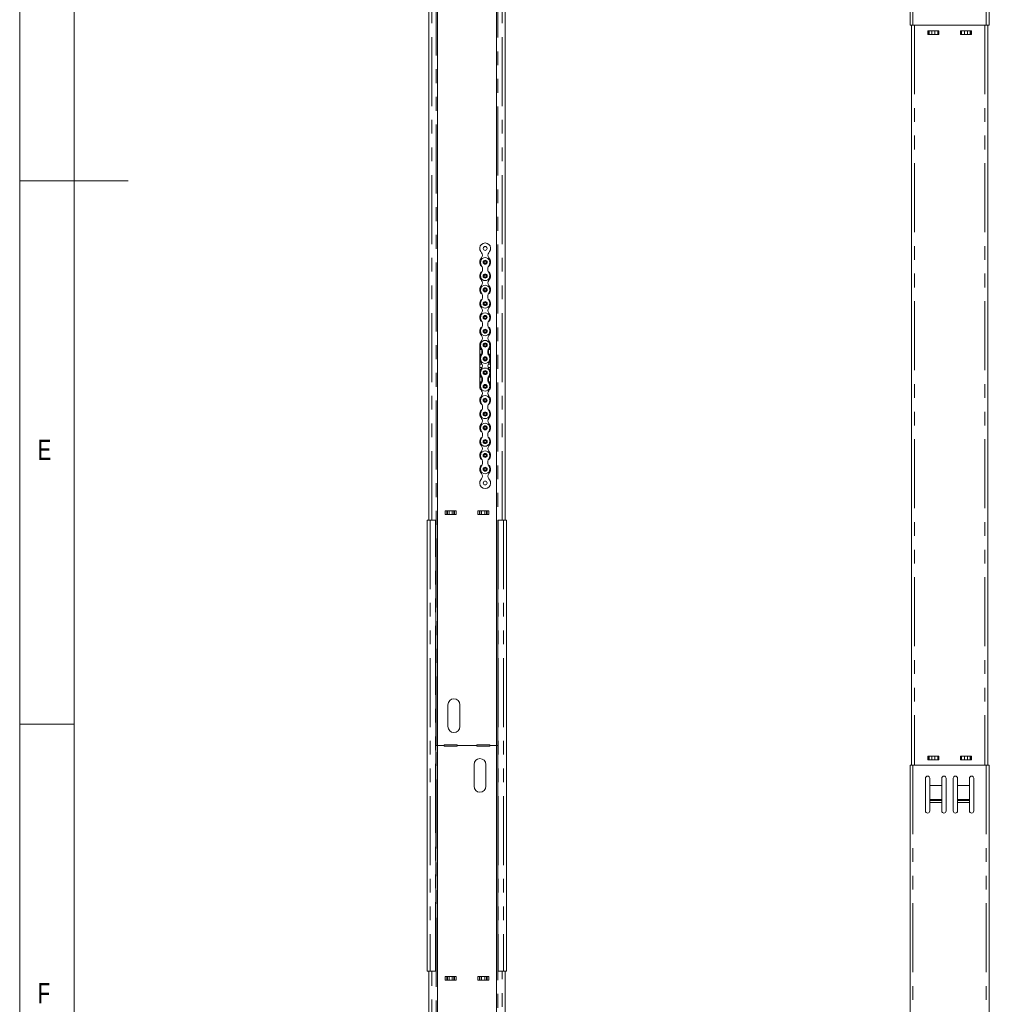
# Model space of a CAD drawing. Header units: millimetres. Extents: x 2 to 601, y 5 to 415.
# Tile 39 of 141: x 5 to 94, y 134 to 225. Entities that reach past the tile are written whole.
import ezdxf

# ---------------------------------------------------------------- set-up
doc = ezdxf.new("R2010")
doc.units = ezdxf.units.MM
doc.linetypes.add('PHANTOM', pattern=[12.7, 6.35, -1.27, 1.27, -1.27, 1.27, -1.27])
doc.styles.add('SLDTEXTSTYLE1', font='TXT', dxfattribs={"width": 0.75})

msp = doc.modelspace()

# ---------------------------------------------------------------- linework, layer by layer
at = {"color": 7, "linetype": 'Continuous', "lineweight": 0}
for p, q in [((5, 415), (5, 5)), ((10, 410), (10, 10)), ((5, 210), (15, 210)), ((10, 160), (5, 160))]:
    msp.add_line(p, q, dxfattribs=at)
at = {"color": 7, "linetype": 'PHANTOM', "lineweight": 0}
for p, q in [((43.3278, 158.0307), (43.3278, 267.6307)), ((49.0078, 267.6307), (49.0078, 158.0307)), ((87.223, 224.3125), (87.223, 265.8125)), ((93.973, 224.3125), (93.973, 265.8125)), ((42.9278, 178.7807), (42.9278, 246.8807)), ((49.4078, 178.7807), (49.4078, 246.8807)), ((87.358, 224.3125), (87.358, 156.2125)), ((88.5948, 223.8125), (88.5948, 223.4625)), ((88.6522, 223.4625), (88.6522, 223.8125)), ((88.7002, 223.8125), (88.7002, 223.4625)), ((88.9491, 223.4625), (88.9491, 223.8125)), ((89.247, 223.8125), (89.247, 223.4625)), ((89.4959, 223.4625), (89.4959, 223.8125)), ((89.5438, 223.8125), (89.5438, 223.4625)), ((89.6013, 223.4625), (89.6013, 223.8125)), ((91.5948, 223.4625), (91.5948, 223.8125)), ((91.6522, 223.8125), (91.6522, 223.4625)), ((91.7002, 223.4625), (91.7002, 223.8125)), ((91.9491, 223.8125), (91.9491, 223.4625)), ((92.247, 223.4625), (92.247, 223.8125)), ((92.4959, 223.8125), (92.4959, 223.4625)), ((92.5438, 223.4625), (92.5438, 223.8125)), ((92.6013, 223.8125), (92.6013, 223.4625)), ((93.838, 224.3125), (93.838, 156.2125)), ((47.4095, 194.6367), (47.3428, 194.6384)), ((47.3428, 194.5171), (47.5091, 194.5113)), ((47.5091, 193.9894), (47.3428, 193.9836)), ((47.5361, 194.4603), (47.5361, 194.0403)), ((48.1495, 194.0403), (48.1495, 194.4603)), ((48.1765, 194.5113), (48.3428, 194.5171)), ((48.3428, 193.9836), (48.1765, 193.9894)), ((48.3428, 194.6384), (48.2771, 194.6367)), ((47.3428, 191.9771), (47.5091, 191.9713)), ((47.5091, 191.4494), (47.3428, 191.4436)), ((47.3428, 191.3222), (47.409, 191.3239)), ((47.5361, 191.9203), (47.5361, 191.5003)), ((48.1495, 191.5003), (48.1495, 191.9203)), ((48.1765, 191.9713), (48.3428, 191.9771)), ((48.3428, 191.4436), (48.1765, 191.4494)), ((48.2766, 191.3239), (48.3428, 191.3222)), ((44.1645, 179.2807), (44.1645, 179.6307)), ((44.3177, 179.6307), (44.3177, 179.2807)), ((44.3657, 179.2807), (44.3657, 179.6307)), ((44.5189, 179.6307), (44.5189, 179.2807)), ((44.8167, 179.2807), (44.8167, 179.6307)), ((44.9699, 179.6307), (44.9699, 179.2807)), ((45.0178, 179.2807), (45.0178, 179.6307)), ((45.171, 179.6307), (45.171, 179.2807)), ((47.1645, 179.6307), (47.1645, 179.2807)), ((47.3177, 179.2807), (47.3177, 179.6307)), ((47.3657, 179.6307), (47.3657, 179.2807)), ((47.5189, 179.2807), (47.5189, 179.6307)), ((47.8167, 179.6307), (47.8167, 179.2807)), ((47.9699, 179.2807), (47.9699, 179.6307)), ((48.0178, 179.6307), (48.0178, 179.2807)), ((48.171, 179.2807), (48.171, 179.6307)), ((42.7928, 178.7807), (42.7928, 137.2807)), ((43.2828, 137.2807), (43.2828, 178.7807)), ((49.0528, 178.7807), (49.0528, 137.2807)), ((49.5428, 178.7807), (49.5428, 137.2807)), ((43.3278, 97.7388), (43.3278, 158.0307)), ((49.0078, 158.0307), (49.0078, 98.3388)), ((88.5948, 156.7125), (88.5948, 157.0625)), ((88.6522, 157.0625), (88.6522, 156.7125)), ((88.7002, 156.7125), (88.7002, 157.0625)), ((88.9491, 157.0625), (88.9491, 156.7125)), ((89.247, 156.7125), (89.247, 157.0625)), ((89.4959, 157.0625), (89.4959, 156.7125)), ((89.5438, 156.7125), (89.5438, 157.0625)), ((89.6013, 157.0625), (89.6013, 156.7125)), ((91.5948, 157.0625), (91.5948, 156.7125)), ((91.6522, 156.7125), (91.6522, 157.0625)), ((91.7002, 157.0625), (91.7002, 156.7125)), ((91.9491, 156.7125), (91.9491, 157.0625)), ((92.247, 157.0625), (92.247, 156.7125)), ((92.4959, 156.7125), (92.4959, 157.0625)), ((92.5438, 157.0625), (92.5438, 156.7125)), ((92.6013, 156.7125), (92.6013, 157.0625)), ((87.223, 156.2125), (87.223, 114.7125)), ((93.973, 156.2125), (93.973, 114.7125)), ((89.873, 153.0285), (88.773, 153.0285)), ((89.873, 152.9568), (88.773, 152.9568)), ((89.873, 152.7943), (88.773, 152.7943)), ((91.323, 153.0285), (92.423, 153.0285)), ((91.323, 152.9568), (92.423, 152.9568)), ((91.323, 152.7943), (92.423, 152.7943)), ((42.9278, 97.8188), (42.9278, 137.2807)), ((49.4078, 98.4188), (49.4078, 137.2807)), ((44.1645, 136.7807), (44.1645, 136.4307)), ((44.3177, 136.4307), (44.3177, 136.7807)), ((44.3657, 136.7807), (44.3657, 136.4307)), ((44.5189, 136.4307), (44.5189, 136.7807)), ((44.8167, 136.7807), (44.8167, 136.4307)), ((44.9699, 136.4307), (44.9699, 136.7807)), ((45.0178, 136.7807), (45.0178, 136.4307)), ((45.171, 136.4307), (45.171, 136.7807)), ((47.1645, 136.4307), (47.1645, 136.7807)), ((47.3177, 136.7807), (47.3177, 136.4307)), ((47.3657, 136.4307), (47.3657, 136.7807)), ((47.5189, 136.7807), (47.5189, 136.4307)), ((47.8167, 136.4307), (47.8167, 136.7807)), ((47.9699, 136.7807), (47.9699, 136.4307)), ((48.0178, 136.4307), (48.0178, 136.7807)), ((48.171, 136.7807), (48.171, 136.4307))]:
    msp.add_line(p, q, dxfattribs=at)
at = {"color": 7, "linetype": 'Continuous', "lineweight": 15}
for p, q in [((43.4578, 158.0307), (43.4578, 267.6307)), ((48.8778, 267.6307), (48.8778, 158.0307)), ((86.948, 224.3125), (86.948, 265.8125)), ((94.248, 224.3125), (94.248, 265.8125)), ((42.6528, 178.7807), (42.6528, 246.8807)), ((49.6828, 178.7807), (49.6828, 246.8807)), ((86.948, 224.3125), (87.223, 224.3125)), ((87.083, 224.3125), (87.083, 156.2125)), ((87.223, 224.3125), (93.973, 224.3125)), ((88.6522, 223.8125), (88.5948, 223.8125)), ((88.6522, 223.8125), (88.7002, 223.8125)), ((88.9491, 223.8125), (88.7002, 223.8125)), ((89.247, 223.8125), (88.9491, 223.8125)), ((89.4959, 223.8125), (89.247, 223.8125)), ((89.5438, 223.8125), (89.4959, 223.8125)), ((89.6013, 223.8125), (89.5438, 223.8125)), ((91.5948, 223.8125), (91.6522, 223.8125)), ((91.6522, 223.8125), (91.7002, 223.8125)), ((91.7002, 223.8125), (91.9491, 223.8125)), ((91.9491, 223.8125), (92.247, 223.8125)), ((92.247, 223.8125), (92.4959, 223.8125)), ((92.5438, 223.8125), (92.4959, 223.8125)), ((92.5438, 223.8125), (92.6013, 223.8125)), ((93.973, 224.3125), (94.248, 224.3125)), ((94.113, 224.3125), (94.113, 156.2125)), ((88.5948, 223.4625), (88.6522, 223.4625)), ((88.6522, 223.4625), (88.7002, 223.4625)), ((88.7002, 223.4625), (88.9491, 223.4625)), ((89.247, 223.4625), (88.9491, 223.4625)), ((89.247, 223.4625), (89.4959, 223.4625)), ((89.5438, 223.4625), (89.4959, 223.4625)), ((89.5438, 223.4625), (89.6013, 223.4625)), ((91.6522, 223.4625), (91.5948, 223.4625)), ((91.6522, 223.4625), (91.7002, 223.4625)), ((91.9491, 223.4625), (91.7002, 223.4625)), ((91.9491, 223.4625), (92.247, 223.4625)), ((92.4959, 223.4625), (92.247, 223.4625)), ((92.5438, 223.4625), (92.4959, 223.4625)), ((92.6013, 223.4625), (92.5438, 223.4625)), ((47.5152, 203.3777), (47.4408, 203.4786)), ((48.1713, 203.3777), (48.2457, 203.4786)), ((47.5152, 202.903), (47.4408, 202.802)), ((47.5606, 202.0906), (47.4538, 202.3352)), ((48.1258, 202.0905), (48.2327, 202.3351)), ((48.1258, 202.0905), (48.1272, 202.0938)), ((48.1713, 202.903), (48.2457, 202.802)), ((47.5606, 201.6501), (47.4537, 201.4055)), ((48.1257, 201.6501), (48.2326, 201.4054)), ((48.1257, 201.6501), (48.1272, 201.6468)), ((47.515, 200.363), (47.4405, 200.2621)), ((47.515, 200.8377), (47.4406, 200.9387)), ((48.171, 200.3629), (48.2454, 200.262)), ((48.1711, 200.8376), (48.2455, 200.9386)), ((47.5603, 199.5506), (47.4535, 199.7952)), ((48.1254, 199.5505), (48.2324, 199.7951)), ((47.5603, 199.1101), (47.4533, 198.8655)), ((48.1254, 199.1101), (48.2322, 198.8654)), ((47.5146, 197.823), (47.4402, 197.7221)), ((47.5147, 198.2977), (47.4403, 198.3987)), ((48.1707, 197.8229), (48.2451, 197.722)), ((48.1708, 198.2976), (48.2452, 198.3986)), ((48.1708, 198.2976), (48.2452, 198.3985)), ((47.56, 197.0104), (47.453, 197.2549)), ((48.1252, 197.0107), (48.2319, 197.2554)), ((47.5152, 195.7577), (47.4408, 195.8586)), ((47.5603, 196.57), (47.4535, 196.3253)), ((48.1254, 196.5703), (48.2324, 196.3257)), ((48.1713, 195.7577), (48.2457, 195.8586)), ((47.3428, 194.6884), (47.3428, 194.8236)), ((47.5152, 195.2829), (47.4408, 195.182)), ((48.1713, 195.2829), (48.2457, 195.182)), ((48.3428, 194.8236), (48.3428, 194.6884)), ((47.3428, 194.6884), (47.3841, 194.6873)), ((47.3428, 194.6384), (47.3428, 194.6884)), ((47.3428, 194.5171), (47.3428, 194.6384)), ((47.3428, 194.4746), (47.3428, 194.5171)), ((47.3428, 194.026), (47.3428, 194.4746)), ((47.3428, 193.9836), (47.3428, 194.026)), ((47.3428, 193.139), (47.3428, 193.9836)), ((47.5606, 194.0301), (47.4537, 193.7855)), ((47.5606, 194.4706), (47.4538, 194.7152)), ((47.5528, 194.4598), (47.5361, 194.4603)), ((47.5361, 194.0403), (47.5528, 194.0409)), ((48.1257, 194.0301), (48.1146, 194.0574)), ((48.1147, 194.4432), (48.1258, 194.4705)), ((48.1257, 194.0301), (48.2326, 193.7854)), ((48.1257, 194.0301), (48.1272, 194.0268)), ((48.1258, 194.4705), (48.2327, 194.7151)), ((48.1258, 194.4705), (48.1272, 194.4738)), ((48.1495, 194.4603), (48.1328, 194.4598)), ((48.1328, 194.0409), (48.1495, 194.0403)), ((48.3024, 194.6874), (48.3428, 194.6884)), ((48.3428, 194.6884), (48.3428, 194.6384)), ((48.3428, 194.6384), (48.3428, 194.5171)), ((48.3428, 194.5171), (48.3428, 194.4746)), ((48.3428, 194.4746), (48.3428, 194.026)), ((48.3428, 194.026), (48.3428, 193.9836)), ((48.3428, 193.9836), (48.3428, 193.6335)), ((47.3428, 193.139), (47.5619, 193.1352)), ((47.3428, 192.8216), (47.3428, 193.139)), ((47.515, 193.2177), (47.4406, 193.3187)), ((48.3428, 193.139), (48.1243, 193.1352)), ((48.1711, 193.2176), (48.2455, 193.3186)), ((48.3428, 193.5971), (48.3428, 193.139)), ((48.3428, 193.139), (48.3428, 192.8216)), ((47.3428, 192.8216), (47.5618, 192.8254)), ((47.3428, 191.9771), (47.3428, 192.8216)), ((47.515, 192.743), (47.4405, 192.6421)), ((47.5603, 191.9306), (47.4535, 192.1752)), ((48.3428, 192.8216), (48.1242, 192.8254)), ((48.1254, 191.9305), (48.2324, 192.1751)), ((48.171, 192.7429), (48.2454, 192.642)), ((48.3428, 192.8216), (48.3428, 192.358)), ((48.3428, 192.3326), (48.3428, 191.9771)), ((47.3428, 191.9346), (47.3428, 191.9771)), ((47.3428, 191.486), (47.3428, 191.9346)), ((47.3428, 191.4436), (47.3428, 191.486)), ((47.3428, 191.3222), (47.3428, 191.4436)), ((47.3428, 191.2722), (47.3428, 191.3222)), ((47.3836, 191.2733), (47.3428, 191.2722)), ((47.3428, 191.137), (47.3428, 191.2722)), ((47.5603, 191.4901), (47.4533, 191.2455)), ((47.5528, 191.9197), (47.5361, 191.9203)), ((47.5361, 191.5003), (47.5528, 191.5009)), ((48.1254, 191.4901), (48.2322, 191.2454)), ((48.1495, 191.9203), (48.1328, 191.9197)), ((48.1328, 191.5009), (48.1495, 191.5003)), ((48.3428, 191.2722), (48.3019, 191.2733)), ((48.3428, 191.9771), (48.3428, 191.9346)), ((48.3428, 191.9346), (48.3428, 191.486)), ((48.3428, 191.486), (48.3428, 191.4436)), ((48.3428, 191.4436), (48.3428, 191.3222)), ((48.3428, 191.3222), (48.3428, 191.2722)), ((48.3428, 191.2722), (48.3428, 191.137)), ((47.5147, 190.6777), (47.4403, 190.7787)), ((48.1708, 190.6776), (48.2452, 190.7786)), ((48.1708, 190.6776), (48.2452, 190.7786)), ((47.5146, 190.203), (47.4402, 190.1021)), ((47.56, 189.3904), (47.453, 189.6349)), ((48.1252, 189.3907), (48.2319, 189.6354)), ((48.1707, 190.2029), (48.2451, 190.102)), ((47.5603, 188.95), (47.4535, 188.7053)), ((48.1254, 188.9503), (48.2324, 188.7057)), ((47.5152, 188.1377), (47.4408, 188.2386)), ((47.5152, 187.6629), (47.4408, 187.562)), ((48.1713, 188.1377), (48.2457, 188.2386)), ((48.1713, 187.6629), (48.2457, 187.562)), ((47.5606, 186.8506), (47.4538, 187.0952)), ((48.1258, 186.8505), (48.2327, 187.0951)), ((48.1258, 186.8505), (48.1272, 186.8538)), ((47.5606, 186.4101), (47.4537, 186.1655)), ((48.1257, 186.4101), (48.1272, 186.4068)), ((48.1257, 186.4101), (48.2326, 186.1654)), ((47.515, 185.123), (47.4405, 185.0221)), ((47.515, 185.5977), (47.4406, 185.6987)), ((48.171, 185.1229), (48.2454, 185.022)), ((48.1711, 185.5976), (48.2455, 185.6986)), ((47.5603, 184.3106), (47.4535, 184.5552)), ((48.1254, 184.3105), (48.2324, 184.5551)), ((47.5147, 183.0577), (47.4403, 183.1587)), ((47.5603, 183.8701), (47.4533, 183.6255)), ((48.1254, 183.8701), (48.2322, 183.6254)), ((48.1708, 183.0576), (48.2452, 183.1586)), ((48.1708, 183.0576), (48.2452, 183.1586)), ((47.5146, 182.583), (47.4402, 182.4821)), ((48.1707, 182.5829), (48.2451, 182.482)), ((45.171, 179.6307), (44.1645, 179.6307)), ((47.1645, 179.6307), (48.171, 179.6307)), ((42.5178, 178.7807), (42.5178, 137.2807)), ((42.7928, 178.7807), (42.5178, 178.7807)), ((43.2828, 178.7807), (42.7928, 178.7807)), ((43.2828, 178.7807), (43.3128, 178.7807)), ((43.3128, 178.7807), (43.3128, 137.2807)), ((45.171, 179.2807), (44.1645, 179.2807)), ((47.1645, 179.2807), (48.171, 179.2807)), ((49.0228, 137.2807), (49.0228, 178.7807)), ((49.0228, 178.7807), (49.0528, 178.7807)), ((49.5428, 178.7807), (49.0528, 178.7807)), ((49.8178, 178.7807), (49.5428, 178.7807)), ((49.8178, 178.7807), (49.8178, 137.2807)), ((44.4178, 161.7807), (44.4178, 159.7807)), ((45.5178, 159.7807), (45.5178, 161.7807)), ((43.3278, 158.0307), (43.3128, 158.0307)), ((43.4578, 158.0307), (43.3278, 158.0307)), ((43.4578, 48.4757), (43.4578, 158.0307)), ((43.4578, 158.0307), (44.0678, 158.0307)), ((45.2678, 158.0807), (44.0678, 158.0807)), ((44.0678, 158.0807), (44.0678, 158.0307)), ((44.0678, 157.9807), (44.0678, 158.0307)), ((45.2678, 157.9807), (44.0678, 157.9807)), ((45.2678, 158.0807), (45.2678, 158.0307)), ((45.2678, 158.0307), (47.0678, 158.0307)), ((45.2678, 157.9807), (45.2678, 158.0307)), ((48.2678, 158.0807), (47.0678, 158.0807)), ((47.0678, 158.0807), (47.0678, 158.0307)), ((47.0678, 157.9807), (47.0678, 158.0307)), ((48.2678, 157.9807), (47.0678, 157.9807)), ((48.2678, 158.0807), (48.2678, 158.0307)), ((48.2678, 158.0307), (48.8778, 158.0307)), ((48.2678, 157.9807), (48.2678, 158.0307)), ((48.8778, 158.0307), (48.8778, 48.4307)), ((49.0078, 158.0307), (48.8778, 158.0307)), ((49.0228, 158.0307), (49.0078, 158.0307)), ((88.5948, 157.0625), (88.6522, 157.0625)), ((88.6522, 157.0625), (88.7002, 157.0625)), ((88.7002, 157.0625), (88.9491, 157.0625)), ((89.247, 157.0625), (88.9491, 157.0625)), ((89.247, 157.0625), (89.4959, 157.0625)), ((89.5438, 157.0625), (89.4959, 157.0625)), ((89.5438, 157.0625), (89.6013, 157.0625)), ((91.6522, 157.0625), (91.5948, 157.0625)), ((91.6522, 157.0625), (91.7002, 157.0625)), ((91.9491, 157.0625), (91.7002, 157.0625)), ((91.9491, 157.0625), (92.247, 157.0625)), ((92.4959, 157.0625), (92.247, 157.0625)), ((92.5438, 157.0625), (92.4959, 157.0625)), ((92.6013, 157.0625), (92.5438, 157.0625)), ((46.8178, 156.2807), (46.8178, 154.2807)), ((47.9178, 154.2807), (47.9178, 156.2807)), ((86.948, 156.2125), (86.948, 114.7125)), ((87.223, 156.2125), (86.948, 156.2125)), ((93.973, 156.2125), (87.223, 156.2125)), ((88.6522, 156.7125), (88.5948, 156.7125)), ((88.6522, 156.7125), (88.7002, 156.7125)), ((88.9491, 156.7125), (88.7002, 156.7125)), ((89.247, 156.7125), (88.9491, 156.7125)), ((89.4959, 156.7125), (89.247, 156.7125)), ((89.5438, 156.7125), (89.4959, 156.7125)), ((89.6013, 156.7125), (89.5438, 156.7125)), ((91.5948, 156.7125), (91.6522, 156.7125)), ((91.6522, 156.7125), (91.7002, 156.7125)), ((91.7002, 156.7125), (91.9491, 156.7125)), ((91.9491, 156.7125), (92.247, 156.7125)), ((92.247, 156.7125), (92.4959, 156.7125)), ((92.5438, 156.7125), (92.4959, 156.7125)), ((92.5438, 156.7125), (92.6013, 156.7125)), ((94.248, 156.2125), (93.973, 156.2125)), ((94.248, 156.2125), (94.248, 114.7125)), ((88.373, 152.0125), (88.373, 155.0125)), ((88.773, 154.346), (88.773, 155.0125)), ((89.873, 154.346), (89.873, 155.0125)), ((90.273, 155.0125), (90.273, 152.0125)), ((90.923, 152.0125), (90.923, 155.0125)), ((91.323, 154.346), (91.323, 155.0125)), ((92.423, 154.346), (92.423, 155.0125)), ((92.823, 155.0125), (92.823, 152.0125)), ((89.873, 154.346), (88.773, 154.346)), ((88.773, 153.066), (88.773, 154.346)), ((89.873, 153.066), (89.873, 154.346)), ((91.323, 154.346), (92.423, 154.346)), ((91.323, 153.066), (91.323, 154.346)), ((92.423, 153.066), (92.423, 154.346)), ((89.873, 153.066), (88.773, 153.066)), ((88.773, 153.0285), (88.773, 153.066)), ((88.773, 152.9568), (88.773, 153.0285)), ((88.773, 152.7943), (88.773, 152.9568)), ((88.773, 152.0125), (88.773, 152.7943)), ((89.873, 153.0285), (89.873, 153.066)), ((89.873, 152.9568), (89.873, 153.0285)), ((89.873, 152.7943), (89.873, 152.9568)), ((89.873, 152.0125), (89.873, 152.7943)), ((91.323, 153.066), (92.423, 153.066)), ((91.323, 153.0285), (91.323, 153.066)), ((91.323, 152.9568), (91.323, 153.0285)), ((91.323, 152.7943), (91.323, 152.9568)), ((91.323, 152.0125), (91.323, 152.7943)), ((92.423, 153.0285), (92.423, 153.066)), ((92.423, 152.9568), (92.423, 153.0285)), ((92.423, 152.7943), (92.423, 152.9568)), ((92.423, 152.0125), (92.423, 152.7943)), ((42.7928, 137.2807), (42.5178, 137.2807)), ((42.6528, 97.8188), (42.6528, 137.2807)), ((43.2828, 137.2807), (42.7928, 137.2807)), ((43.3128, 137.2807), (43.2828, 137.2807)), ((49.0528, 137.2807), (49.0228, 137.2807)), ((49.5428, 137.2807), (49.0528, 137.2807)), ((49.8178, 137.2807), (49.5428, 137.2807)), ((49.6828, 98.4188), (49.6828, 137.2807)), ((45.171, 136.7807), (44.1645, 136.7807)), ((45.171, 136.4307), (44.1645, 136.4307)), ((47.1645, 136.7807), (48.171, 136.7807)), ((47.1645, 136.4307), (48.171, 136.4307))]:
    msp.add_line(p, q, dxfattribs=at)
at = {"color": 7, "linetype": 'Continuous', "lineweight": 15, "flags": 128}
for points in [[(47.3446, 194.467), (47.3524, 194.4667), (47.3662, 194.4663), (47.3854, 194.4656), (47.4094, 194.4648), (47.4374, 194.4638), (47.4686, 194.4627), (47.5018, 194.4615), (47.5361, 194.4603)], [(47.5361, 194.0403), (47.5018, 194.0391), (47.4686, 194.038), (47.4374, 194.0369), (47.4094, 194.0359), (47.3854, 194.035), (47.3662, 194.0344), (47.3524, 194.0339), (47.3446, 194.0336)], [(48.1495, 194.4603), (48.1837, 194.4615), (48.217, 194.4627), (48.2482, 194.4638), (48.2762, 194.4648), (48.3002, 194.4656), (48.3194, 194.4663), (48.3331, 194.4667), (48.3409, 194.467)], [(48.3409, 194.0336), (48.3331, 194.0339), (48.3194, 194.0344), (48.3002, 194.035), (48.2762, 194.0359), (48.2482, 194.0369), (48.217, 194.038), (48.1837, 194.0391), (48.1495, 194.0403)], [(47.3446, 191.927), (47.3524, 191.9267), (47.3662, 191.9263), (47.3854, 191.9256), (47.4094, 191.9248), (47.4374, 191.9238), (47.4686, 191.9227), (47.5018, 191.9215), (47.5361, 191.9203)], [(47.5361, 191.5003), (47.5018, 191.4991), (47.4686, 191.4979), (47.4374, 191.4969), (47.4094, 191.4959), (47.3854, 191.495), (47.3662, 191.4944), (47.3524, 191.4939), (47.3446, 191.4936)], [(48.1495, 191.9203), (48.1837, 191.9215), (48.217, 191.9227), (48.2482, 191.9238), (48.2762, 191.9248), (48.3002, 191.9256), (48.3194, 191.9263), (48.3331, 191.9267), (48.3409, 191.927)], [(48.3409, 191.4936), (48.3331, 191.4939), (48.3194, 191.4944), (48.3002, 191.495), (48.2762, 191.4959), (48.2482, 191.4969), (48.217, 191.4979), (48.1837, 191.4991), (48.1495, 191.5003)]]:
    msp.add_lwpolyline(points, dxfattribs=at)
at = {"color": 7, "linetype": 'Continuous', "lineweight": 15}
for centre, radius in [((47.8433, 203.7753), 0.18), ((47.8433, 202.5053), 0.185), ((47.8433, 202.5053), 0.1), ((47.8431, 201.2353), 0.185), ((47.8431, 201.2353), 0.1), ((47.8429, 199.9653), 0.185), ((47.8429, 199.9653), 0.1), ((47.8428, 198.6953), 0.185), ((47.8428, 198.6953), 0.1), ((47.8424, 197.4253), 0.185), ((47.8424, 197.4253), 0.1), ((47.843, 196.1553), 0.185), ((47.843, 196.1553), 0.1), ((47.8433, 194.8853), 0.185), ((47.8433, 194.8853), 0.1), ((47.8431, 193.6153), 0.185), ((47.8431, 193.6153), 0.1), ((47.8429, 192.3453), 0.185), ((47.8429, 192.3453), 0.1), ((47.8428, 191.0753), 0.185), ((47.8428, 191.0753), 0.1), ((47.8424, 189.8053), 0.185), ((47.8424, 189.8053), 0.1), ((47.843, 188.5353), 0.185), ((47.843, 188.5353), 0.1), ((47.8433, 187.2653), 0.185), ((47.8433, 187.2653), 0.1), ((47.8431, 185.9953), 0.185), ((47.8431, 185.9953), 0.1), ((47.8429, 184.7253), 0.185), ((47.8429, 184.7253), 0.1), ((47.8428, 183.4553), 0.185), ((47.8428, 183.4553), 0.1), ((47.8426, 182.1853), 0.18)]:
    msp.add_circle(centre, radius, dxfattribs=at)
at = {"color": 7, "linetype": 'PHANTOM', "lineweight": 0}
for centre in [(47.8433, 202.5053), (47.8431, 201.2353), (47.8429, 199.9653), (47.8428, 198.6953), (47.8424, 197.4253), (47.843, 196.1553), (47.8433, 194.8853), (47.8431, 193.6153), (47.8429, 192.3453), (47.8428, 191.0753), (47.8424, 189.8053), (47.843, 188.5353), (47.8433, 187.2653), (47.8431, 185.9953), (47.8429, 184.7253), (47.8428, 183.4553)]:
    msp.add_circle(centre, 0.135, dxfattribs=at)
at = {"color": 7, "linetype": 'Continuous', "lineweight": 15}
for centre, radius, start, end in [((47.8433, 203.7753), 0.5, 323.600896, 216.399104), ((47.1933, 203.1403), 0.4, 323.600896, 36.399104), ((48.4933, 203.1403), 0.4, 143.600896, 216.399104), ((47.8433, 202.5053), 0.5, 143.600896, 235.384133), ((47.8433, 202.5053), 0.425, 336.39135, 203.595475), ((47.0566, 201.8704), 0.55, 336.39135, 23.595475), ((48.6297, 201.8702), 0.55, 156.39135, 203.595475), ((48.6297, 201.8702), 0.55, 156.391677, 203.595802), ((47.8433, 202.5053), 0.5, 304.603347, 36.399104), ((47.8431, 201.2353), 0.5, 124.601898, 216.39149), ((47.8431, 201.2353), 0.425, 156.39135, 23.595475), ((47.8431, 201.2353), 0.5, 323.593282, 55.382685), ((47.8429, 199.9653), 0.5, 143.593282, 235.382779), ((47.8429, 199.9653), 0.425, 336.390323, 203.594448), ((47.193, 200.6004), 0.4, 323.593282, 36.39149), ((48.493, 200.6002), 0.4, 143.593282, 216.39149), ((47.8429, 199.9653), 0.5, 304.601993, 36.39149), ((47.0563, 199.3304), 0.55, 336.390323, 23.594448), ((48.6294, 199.3302), 0.55, 156.390323, 203.594448), ((47.8428, 198.6953), 0.5, 124.601993, 216.390464), ((47.8428, 198.6953), 0.425, 156.390323, 23.594448), ((47.8428, 198.6953), 0.5, 323.592256, 55.382779), ((47.8426, 197.4253), 0.5, 143.592256, 235.378955), ((47.8424, 197.4253), 0.425, 336.428394, 203.632519), ((47.1927, 198.0604), 0.4, 323.592256, 36.390464), ((48.4927, 198.0602), 0.4, 143.592256, 216.390464), ((48.4927, 198.0602), 0.4, 143.591928, 216.390136), ((47.8426, 197.4253), 0.5, 304.598203, 36.390464), ((47.0562, 196.7899), 0.55, 336.428394, 23.632519), ((48.6293, 196.7907), 0.55, 156.428394, 203.632519), ((47.8433, 196.1553), 0.5, 124.681968, 216.399104), ((47.843, 196.1553), 0.425, 156.428394, 23.632519), ((47.1933, 195.5203), 0.4, 323.600896, 36.399104), ((48.4933, 195.5203), 0.4, 143.600896, 216.399104), ((47.8433, 196.1553), 0.5, 323.600896, 55.462699), ((47.5328, 194.8236), 0.19, 172.184343, 180), ((47.8433, 194.8853), 0.5, 143.600896, 235.427624), ((47.8433, 194.8853), 0.425, 336.39135, 203.595475), ((47.8433, 194.8853), 0.5, 304.603347, 36.399104), ((48.1528, 194.8236), 0.19, 0, 6.376272), ((47.8431, 193.6153), 0.5, 124.601898, 216.39149), ((47.0478, 194.2503), 0.53, 23.350903, 29.49434), ((47.0478, 194.2503), 0.53, 330.50566, 336.649097), ((47.8428, 194.8853), 0.515, 235.72565, 237.968836), ((47.8428, 193.6153), 0.515, 122.042709, 124.27435), ((47.0566, 194.2504), 0.55, 336.39135, 23.595475), ((48.6297, 194.2502), 0.55, 156.39135, 203.595475), ((47.8428, 194.8853), 0.515, 300.89542, 304.27435), ((47.8428, 193.6153), 0.515, 55.72565, 59.10458), ((47.8431, 193.6153), 0.5, 323.593282, 55.382685), ((48.6378, 194.2503), 0.53, 150.50566, 156.649097), ((48.6378, 194.2503), 0.53, 203.350903, 209.49434), ((47.8431, 193.6153), 0.425, 156.39135, 23.595475), ((47.193, 192.9804), 0.4, 323.593282, 36.39149), ((48.493, 192.9802), 0.4, 143.593282, 216.39149), ((47.8429, 192.3453), 0.5, 143.593282, 235.42001), ((47.8429, 192.3453), 0.425, 336.390323, 203.594448), ((47.8429, 192.3453), 0.5, 304.601993, 36.39149), ((47.8428, 191.0753), 0.5, 124.601993, 216.390464), ((47.8428, 191.0753), 0.425, 156.390323, 23.594448), ((47.0478, 191.7103), 0.53, 23.350903, 29.49434), ((47.0478, 191.7103), 0.53, 330.50566, 336.649097), ((47.8428, 192.3453), 0.515, 235.72565, 239.10458), ((47.8428, 191.0753), 0.515, 120.89542, 124.27435), ((47.0563, 191.7104), 0.55, 336.390323, 23.594448), ((48.6294, 191.7102), 0.55, 156.390323, 203.594448), ((47.8428, 191.0753), 0.515, 55.72565, 57.886175), ((47.8428, 192.3453), 0.515, 302.127913, 304.27435), ((47.8428, 191.0753), 0.5, 323.592256, 55.382779), ((48.6378, 191.7103), 0.53, 150.50566, 156.649097), ((48.6378, 191.7103), 0.53, 203.350903, 209.49434), ((47.5328, 191.137), 0.19, 180, 187.109581), ((47.1927, 190.4404), 0.4, 323.592256, 36.390464), ((48.4927, 190.4402), 0.4, 143.592256, 216.390464), ((48.4927, 190.4402), 0.4, 143.591928, 216.390136), ((48.1528, 191.137), 0.19, 352.888868, 0), ((47.8426, 189.8053), 0.5, 143.592256, 235.378955), ((47.8424, 189.8053), 0.425, 336.428394, 203.632519), ((47.0562, 189.1699), 0.55, 336.428394, 23.632519), ((48.6293, 189.1707), 0.55, 156.428394, 203.632519), ((47.8426, 189.8053), 0.5, 304.598203, 36.390464), ((47.8433, 188.5353), 0.5, 124.681968, 216.399104), ((47.843, 188.5353), 0.425, 156.428394, 23.632519), ((47.8433, 188.5353), 0.5, 323.600896, 55.462699), ((47.8433, 187.2653), 0.5, 143.600896, 235.383805), ((47.8433, 187.2653), 0.425, 336.39135, 203.595475), ((47.1933, 187.9003), 0.4, 323.600896, 36.399104), ((48.4933, 187.9003), 0.4, 143.600896, 216.399104), ((47.8433, 187.2653), 0.5, 304.603019, 36.399104), ((47.0566, 186.6304), 0.55, 336.39135, 23.595475), ((48.6297, 186.6302), 0.55, 156.391677, 203.595802), ((48.6297, 186.6302), 0.55, 156.39135, 203.595475), ((47.8431, 185.9953), 0.5, 124.603019, 216.39149), ((47.8431, 185.9953), 0.425, 156.39135, 23.595475), ((47.8431, 185.9953), 0.5, 323.593282, 55.383805), ((47.8429, 184.7253), 0.5, 143.593282, 235.382779), ((47.8429, 184.7253), 0.425, 336.390323, 203.594448), ((47.193, 185.3604), 0.4, 323.593282, 36.39149), ((48.493, 185.3602), 0.4, 143.593282, 216.39149), ((47.8429, 184.7253), 0.5, 304.601993, 36.39149), ((47.0563, 184.0904), 0.55, 336.390323, 23.594448), ((48.6294, 184.0902), 0.55, 156.390323, 203.594448), ((47.8428, 183.4553), 0.5, 124.601993, 216.390464), ((47.8428, 183.4553), 0.425, 156.390323, 23.594448), ((47.1927, 182.8204), 0.4, 323.592256, 36.390464), ((48.4927, 182.8202), 0.4, 143.591928, 216.390136), ((48.4927, 182.8202), 0.4, 143.592256, 216.390464), ((47.8428, 183.4553), 0.5, 323.591928, 55.384227), ((47.8428, 183.4553), 0.5, 323.592256, 55.382779), ((47.8426, 182.1853), 0.5, 143.592256, 36.390464), ((44.9678, 161.7807), 0.55, 0, 180), ((44.9678, 159.7807), 0.55, 180, 0), ((47.3678, 156.2807), 0.55, 0, 180), ((88.573, 155.0125), 0.2, 90, 180), ((88.573, 155.0125), 0.2, 0, 90), ((90.073, 155.0125), 0.2, 90, 180), ((90.073, 155.0125), 0.2, 0, 90), ((91.123, 155.0125), 0.2, 90, 180), ((91.123, 155.0125), 0.2, 0, 90), ((92.623, 155.0125), 0.2, 90, 180), ((92.623, 155.0125), 0.2, 0, 90), ((47.3678, 154.2807), 0.55, 180, 0), ((88.573, 152.0125), 0.2, 180, 270), ((88.573, 152.0125), 0.2, 270, 0), ((90.073, 152.0125), 0.2, 180, 270), ((90.073, 152.0125), 0.2, 270, 0), ((91.123, 152.0125), 0.2, 180, 270), ((91.123, 152.0125), 0.2, 270, 0), ((92.623, 152.0125), 0.2, 180, 270), ((92.623, 152.0125), 0.2, 270, 0)]:
    msp.add_arc(centre, radius, start, end, dxfattribs=at)
for points, knots in [([(47.3446, 194.467), (47.344, 194.4675), (47.3429, 194.4683), (47.3428, 194.4728), (47.3428, 194.4746)], [0, 0, 0, 0, 0.5938029, 1, 1, 1, 1]), ([(47.3428, 194.026), (47.3429, 194.0285), (47.343, 194.0328), (47.3442, 194.0334), (47.3446, 194.0336)], [0, 0, 0, 0, 0.5938489, 1, 1, 1, 1]), ([(47.5091, 194.5113), (47.5125, 194.505), (47.5194, 194.4925), (47.5275, 194.4758), (47.5325, 194.4646), (47.5342, 194.4607), (47.5343, 194.4604), (47.5344, 194.4604)], [0, 0, 0, 0, 0.25518015, 0.51155521, 0.73715499, 0.93496089, 1, 1, 1, 1]), ([(47.5344, 194.0402), (47.5342, 194.0398), (47.5338, 194.0388), (47.5305, 194.0315), (47.5255, 194.0206), (47.5183, 194.006), (47.5123, 193.9952), (47.5091, 193.9894)], [0, 0, 0, 0, 0.1844025, 0.3686912, 0.5576875, 0.7627353, 1, 1, 1, 1]), ([(48.1512, 194.4604), (48.1514, 194.4609), (48.1518, 194.4618), (48.155, 194.4692), (48.1601, 194.4801), (48.1673, 194.4946), (48.1733, 194.5054), (48.1765, 194.5113)], [0, 0, 0, 0, 0.1844206, 0.3687054, 0.5576969, 0.7627411, 1, 1, 1, 1]), ([(48.1765, 193.9894), (48.173, 193.9956), (48.1661, 194.0082), (48.1581, 194.0249), (48.153, 194.036), (48.1513, 194.0399), (48.1512, 194.0402), (48.1512, 194.0402)], [0, 0, 0, 0, 0.25519305, 0.5115815, 0.73711077, 0.93496564, 1, 1, 1, 1]), ([(48.3428, 194.4746), (48.3427, 194.4721), (48.3425, 194.4678), (48.3414, 194.4672), (48.3409, 194.467)], [0, 0, 0, 0, 0.5938191, 1, 1, 1, 1]), ([(48.3409, 194.0336), (48.3416, 194.0331), (48.3427, 194.0323), (48.3427, 194.0278), (48.3428, 194.026)], [0, 0, 0, 0, 0.5937739, 1, 1, 1, 1]), ([(47.3446, 191.927), (47.344, 191.9275), (47.3429, 191.9283), (47.3428, 191.9328), (47.3428, 191.9346)], [0, 0, 0, 0, 0.5937738, 1, 1, 1, 1]), ([(47.3428, 191.486), (47.3429, 191.4885), (47.343, 191.4928), (47.3442, 191.4934), (47.3446, 191.4936)], [0, 0, 0, 0, 0.59381936, 1, 1, 1, 1]), ([(47.5091, 191.9713), (47.5125, 191.965), (47.5194, 191.9525), (47.5275, 191.9358), (47.5325, 191.9247), (47.5342, 191.9207), (47.5343, 191.9205), (47.5344, 191.9204)], [0, 0, 0, 0, 0.2551931, 0.5115811, 0.7371107, 0.9349656, 1, 1, 1, 1]), ([(47.5344, 191.5002), (47.5342, 191.4998), (47.5338, 191.4988), (47.5305, 191.4915), (47.5255, 191.4806), (47.5183, 191.466), (47.5123, 191.4552), (47.5091, 191.4494)], [0, 0, 0, 0, 0.1844377, 0.368676, 0.5577807, 0.762843, 1, 1, 1, 1]), ([(48.1512, 191.9204), (48.1514, 191.9209), (48.1518, 191.9218), (48.155, 191.9292), (48.1601, 191.9401), (48.1673, 191.9546), (48.1733, 191.9654), (48.1765, 191.9713)], [0, 0, 0, 0, 0.18443226, 0.36866546, 0.55766885, 0.76272607, 1, 1, 1, 1]), ([(48.1765, 191.4494), (48.173, 191.4556), (48.1661, 191.4682), (48.1581, 191.4848), (48.153, 191.496), (48.1513, 191.4999), (48.1512, 191.5002), (48.1512, 191.5002)], [0, 0, 0, 0, 0.25520086, 0.51148493, 0.73710272, 0.93496365, 1, 1, 1, 1]), ([(48.3428, 191.9346), (48.3427, 191.9321), (48.3425, 191.9278), (48.3414, 191.9272), (48.3409, 191.927)], [0, 0, 0, 0, 0.5938486, 1, 1, 1, 1]), ([(48.3409, 191.4936), (48.3416, 191.4931), (48.3427, 191.4923), (48.3427, 191.4878), (48.3428, 191.486)], [0, 0, 0, 0, 0.5938031, 1, 1, 1, 1])]:
    msp.add_open_spline(points, degree=3, knots=knots, dxfattribs=at)

# ---------------------------------------------------------------- texts
at = {"color": 7, "linetype": 'Continuous', "lineweight": 0, "char_height": 1.8521, "attachment_point": 1, "style": 'SLDTEXTSTYLE1'}
for s, insert in [('E', (6.6667, 186.168)), ('F', (6.6667, 136.168))]:
    msp.add_mtext(s, dxfattribs=dict(at, insert=insert))

doc.saveas('drawing.dxf')
